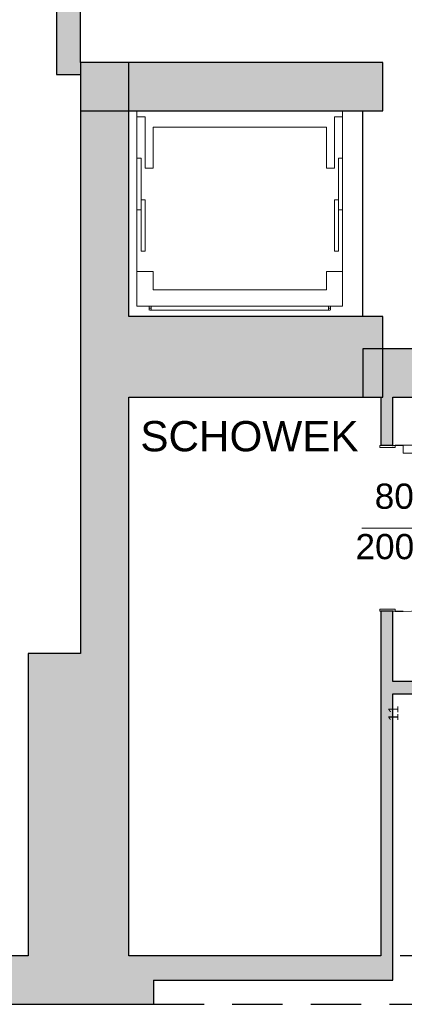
# Model space of a CAD drawing. Header units: centimetres. Extents: x -25572 to 23555, y -2435 to 15405.
# Tile 84 of 134: x 8433 to 8624, y 5466 to 5954. Entities that reach past the tile are written whole.
import ezdxf

# ---------------------------------------------------------------- set-up
doc = ezdxf.new("R2010")
doc.units = ezdxf.units.CM
doc.header["$MEASUREMENT"] = 0
doc.linetypes.add('Przerywana długa', pattern=[39, 25, -14])
for name, color, linetype, lineweight in [('Nowe_0_Nr_pióra__15', 214, 'Continuous', 15), ('Nowe_199-Z Wymiary i opisy_Nr_pióra__1', 7, 'Continuous', 13), ('Nowe_220-A Ściany_Nr_pióra__19', 255, 'Continuous', 0), ('Nowe_220-A Ściany_Nr_pióra__23', 7, 'Continuous', 15), ('Nowe_220-A Ściany_Nr_pióra__27', 7, 'Continuous', 25), ('Nowe_220-A Ściany_Nr_pióra__3', 7, 'Continuous', 13), ('Nowe_220-A Ściany_Nr_pióra__7', 7, 'Continuous', 13), ('Nowe_250-A Schody Pochylnie_Nr_pióra__71', 7, 'Continuous', 13), ('Nowe_450-K Stropy_Nr_pióra__21', 7, 'Continuous', 25), ('Nowe_450-K Stropy_Nr_pióra__27', 7, 'Continuous', 25)]:
    doc.layers.add(name, color=color, linetype=linetype, lineweight=lineweight)
doc.layers.add('Nowe_220-A Ściany_Nr_pióra__45', color=7, linetype='Continuous', lineweight=15, true_color=0x40a5ff)
doc.styles.add('STYL_AUTOMATYCZNY_6', font='arial.ttf')

msp = doc.modelspace()

# ---------------------------------------------------------------- hatches: boundary and pattern name
at = {"layer": 'Nowe_220-A Ściany_Nr_pióra__19', "linetype": 'Continuous', "lineweight": 0}
for points in [[(8451.38, 6067.14), (8451.38, 5927.14), (8463.38, 5927.14), (8463.38, 6067.14)], [(8463.38, 5933.14), (8463.38, 5490.14), (8487.38, 5490.14), (8487.38, 5933.14)], [(8463.38, 5909.14), (8613.38, 5909.14), (8613.38, 5933.14), (8463.38, 5933.14)], [(8487.38, 5767.14), (8613.38, 5767.14), (8613.38, 5807.14), (8487.38, 5807.14)], [(8603.38, 5767.14), (8938.95, 5767.14), (8938.95, 5791.14), (8603.38, 5791.14)], [(8612.38, 5767.14), (8612.38, 5743.14), (8618.38, 5743.14), (8618.38, 5767.14)], [(8612.38, 5490.14), (8618.38, 5490.14), (8618.38, 5661.14), (8612.38, 5661.14)], [(8463.38, 5490.14), (8463.38, 5640.14), (8437.38, 5640.14), (8437.38, 5490.14)], [(8618.38, 5620.14), (8855.23, 5620.14), (8855.23, 5626.14), (8618.38, 5626.14)], [(8272.38, 5466.14), (8499.63, 5466.14), (8499.63, 5490.14), (8272.38, 5490.14)], [(8499.63, 5478.14), (8618.38, 5478.14), (8618.38, 5490.14), (8499.63, 5490.14)]]:
    msp.add_hatch(color=255, dxfattribs=at).paths.add_polyline_path(points)

# ---------------------------------------------------------------- linework, layer by layer
at = {"layer": 'Nowe_0_Nr_pióra__15', "color": 214, "linetype": 'Continuous', "lineweight": 15}
for p, q in [((8491.38, 5906.22), (8491.38, 5909.04)), ((8593.38, 5909.04), (8491.38, 5909.04)), ((8593.38, 5906.22), (8593.38, 5909.04)), ((8495.38, 5906.22), (8491.38, 5906.22)), ((8491.38, 5880.65), (8491.38, 5906.22)), ((8495.38, 5880.65), (8495.38, 5906.22)), ((8589.38, 5880.65), (8589.38, 5906.22)), ((8589.38, 5906.22), (8593.38, 5906.22)), ((8593.38, 5880.65), (8593.38, 5906.22)), ((8499.38, 5901.04), (8499.38, 5880.65)), ((8499.38, 5901.04), (8585.38, 5901.04)), ((8585.38, 5901.04), (8585.38, 5880.65)), ((8491.38, 5880.65), (8491.38, 5829.52)), ((8499.38, 5880.65), (8495.38, 5880.65)), ((8585.38, 5880.65), (8589.38, 5880.65)), ((8593.38, 5880.65), (8593.38, 5829.52)), ((8491.38, 5812.34), (8491.38, 5829.52)), ((8491.38, 5829.52), (8499.38, 5829.52)), ((8499.38, 5829.52), (8499.38, 5820.34)), ((8593.38, 5829.52), (8585.38, 5829.52)), ((8585.38, 5829.52), (8585.38, 5820.34)), ((8593.38, 5812.34), (8593.38, 5829.52)), ((8499.38, 5820.34), (8585.38, 5820.34)), ((8593.38, 5812.34), (8491.38, 5812.34)), ((8497.38, 5812.24), (8497.38, 5810.24)), ((8497.38, 5811.24), (8498.04, 5811.24)), ((8587.04, 5812.24), (8497.71, 5812.24)), ((8587.04, 5810.24), (8497.71, 5810.24)), ((8498.38, 5812.24), (8498.38, 5810.24)), ((8586.38, 5812.24), (8586.38, 5810.24)), ((8587.38, 5811.24), (8586.71, 5811.24)), ((8587.38, 5812.24), (8587.38, 5810.24))]:
    msp.add_line(p, q, dxfattribs=at)
for points in [[(8491.38, 5885.65), (8491.38, 5860.09), (8493.38, 5860.09), (8493.38, 5885.65)], [(8593.38, 5885.65), (8593.38, 5860.09), (8591.38, 5860.09), (8591.38, 5885.65)], [(8493.38, 5865.09), (8493.38, 5839.52), (8495.38, 5839.52), (8495.38, 5865.09)], [(8591.38, 5865.09), (8591.38, 5839.52), (8589.38, 5839.52), (8589.38, 5865.09)]]:
    msp.add_lwpolyline(points, close=True, dxfattribs=at)
at = {"layer": 'Nowe_220-A Ściany_Nr_pióra__23', "color": 7, "linetype": 'Continuous', "lineweight": 15}
for p, q in [((8611.88, 5743.14), (8623.38, 5743.14)), ((8611.88, 5742.14), (8611.88, 5743.14)), ((8619.38, 5742.14), (8611.88, 5742.14)), ((8623.38, 5743.34), (8619.38, 5743.34)), ((8619.38, 5743.34), (8619.38, 5742.14)), ((8623.38, 5743.14), (8623.38, 5743.34)), ((8611.88, 5662.14), (8619.38, 5662.14)), ((8611.88, 5661.14), (8611.88, 5662.14)), ((8623.38, 5661.14), (8611.88, 5661.14)), ((8619.38, 5662.14), (8619.38, 5660.94)), ((8619.38, 5660.94), (8623.38, 5660.94)), ((8623.38, 5660.94), (8623.38, 5661.14))]:
    msp.add_line(p, q, dxfattribs=at)
at = {"layer": 'Nowe_220-A Ściany_Nr_pióra__27', "color": 7, "linetype": 'Continuous', "lineweight": 25}
for p, q in [((8618.38, 5743.14), (8612.38, 5743.14)), ((8618.38, 5743.14), (8612.38, 5743.14)), ((8618.38, 5743.14), (8612.38, 5743.14)), ((8618.38, 5661.14), (8612.38, 5661.14)), ((8618.38, 5661.14), (8612.38, 5661.14)), ((8618.38, 5661.14), (8612.38, 5661.14))]:
    msp.add_line(p, q, dxfattribs=at)
for points in [[(8451.38, 6067.14), (8451.38, 5927.14)], [(8463.38, 5933.14), (8463.38, 6067.14)], [(8463.38, 5933.14), (8463.38, 5640.14)], [(8613.38, 5933.14), (8463.38, 5933.14)], [(8487.38, 5807.14), (8487.38, 5933.14)], [(8613.38, 5909.14), (8613.38, 5933.14)], [(8463.38, 5927.14), (8463.38, 5909.14)], [(8463.38, 5909.14), (8613.38, 5909.14)], [(8613.38, 5807.14), (8487.38, 5807.14)], [(8613.38, 5767.14), (8613.38, 5807.14)], [(8938.95, 5791.14), (8603.38, 5791.14)], [(8603.38, 5791.14), (8603.38, 5767.14)], [(8487.38, 5490.14), (8487.38, 5767.14)], [(8487.38, 5767.14), (8613.38, 5767.14)], [(8603.38, 5767.14), (8612.38, 5767.14)], [(8612.38, 5767.14), (8612.38, 5743.14)], [(8618.38, 5767.14), (8938.95, 5767.14)], [(8618.38, 5743.14), (8618.38, 5767.14)], [(8612.38, 5661.14), (8612.38, 5490.14)], [(8618.38, 5626.14), (8618.38, 5661.14)], [(8463.38, 5640.14), (8437.38, 5640.14)], [(8437.38, 5640.14), (8437.38, 5490.14)], [(8855.23, 5626.14), (8618.38, 5626.14)], [(8618.38, 5490.14), (8618.38, 5620.14)], [(8618.38, 5620.14), (8855.23, 5620.14)], [(8437.38, 5490.14), (8272.38, 5490.14)], [(8499.63, 5490.14), (8487.38, 5490.14)], [(8612.38, 5490.14), (8499.63, 5490.14)], [(8618.38, 5478.14), (8618.38, 5490.14)], [(8499.63, 5478.14), (8499.63, 5466.14)], [(8499.63, 5478.14), (8618.38, 5478.14)], [(8272.38, 5466.14), (8499.63, 5466.14)]]:
    msp.add_lwpolyline(points, dxfattribs=at)
for p in [(8618.38, 5743.14), (8618.38, 5743.14), (8618.38, 5661.14), (8618.38, 5661.14)]:
    msp.add_point(p, dxfattribs=at)
at = {"layer": 'Nowe_220-A Ściany_Nr_pióra__3', "color": 7, "linetype": 'Continuous', "lineweight": 13}
for p, q in [((8705.78, 5743.34), (8623.38, 5743.34)), ((8623.38, 5743.34), (8623.38, 5739.34)), ((8623.38, 5739.34), (8705.78, 5739.34))]:
    msp.add_line(p, q, dxfattribs=at)
msp.add_arc((8623.38, 5743.34), 82.4, 270, 0, dxfattribs=at)
at = {"layer": 'Nowe_220-A Ściany_Nr_pióra__45', "color": 161, "linetype": 'Continuous', "lineweight": 15, "true_color": 0x40a5ff}
msp.add_line((8633.55, 5702.14), (8602.92, 5702.14), dxfattribs=at)
at = {"layer": 'Nowe_450-K Stropy_Nr_pióra__21', "color": 7, "linetype": 'Continuous', "lineweight": 25, "flags": 128}
msp.add_lwpolyline([(8603.38, 5807.14), (8603.38, 5909.14)], dxfattribs=at)
at = {"layer": 'Nowe_450-K Stropy_Nr_pióra__21', "color": 7, "linetype": 'Przerywana długa', "lineweight": 25, "flags": 128}
for points in [[(9036.87, 5490.14), (8618.38, 5490.14)], [(8499.63, 5466.14), (9036.87, 5466.14)]]:
    msp.add_lwpolyline(points, dxfattribs=at)
at = {"layer": 'Nowe_450-K Stropy_Nr_pióra__27', "color": 7, "linetype": 'Continuous', "lineweight": 25, "flags": 128}
msp.add_lwpolyline([(8451.38, 5927.14), (8463.38, 5927.14)], dxfattribs=at)

# ---------------------------------------------------------------- texts
at = {"layer": 'Nowe_199-Z Wymiary i opisy_Nr_pióra__1', "color": 7, "linetype": 'Continuous', "lineweight": 13, "insert": (8493.04, 5755.33), "char_height": 15, "attachment_point": 1, "style": 'STYL_AUTOMATYCZNY_6'}
msp.add_mtext('\\A1;{\\pql;\\fArial|b0|i0|c238|p0;\\W1.000000;SCHOWEK}', dxfattribs=at)
at = {"layer": 'Nowe_220-A Ściany_Nr_pióra__7', "color": 7, "linetype": 'Continuous', "lineweight": 13, "char_height": 12.5, "attachment_point": 7, "style": 'STYL_AUTOMATYCZNY_6'}
for s, insert in [('\\A1;{\\pql;\\pt0;\\fArial|b0|i0|c238|p0;\\W1.000000;80\\fArial|b0|i0|c238|p0;\\W1.000000;\\A1{\\H.66x;\\S^  ;}\\fArial|b0|i0|c238|p0;\\W1.000000;\\fArial|b0|i0|c238|p0;\\W1.000000;}', (8609.31, 5708.18)), ('\\A1;{\\pql;\\pt0;\\fArial|b0|i0|c238|p0;\\W1.000000;200\\fArial|b0|i0|c238|p0;\\W1.000000;\\A1{\\H.66x;\\S^  ;}\\fArial|b0|i0|c238|p0;\\W1.000000;\\fArial|b0|i0|c238|p0;\\W1.000000;}', (8599.77, 5683.18))]:
    msp.add_mtext(s, dxfattribs=dict(at, insert=insert))
at = {"layer": 'Nowe_250-A Schody Pochylnie_Nr_pióra__71', "color": 7, "linetype": 'Continuous', "lineweight": 13, "insert": (8618.59, 5606.52), "char_height": 5, "attachment_point": 4, "rotation": 90, "style": 'STYL_AUTOMATYCZNY_6'}
msp.add_mtext('\\A1;{\\pql;\\fArial|b0|i0|c238|p0;\\W1.000000;11}', dxfattribs=at)

doc.saveas('drawing.dxf')
